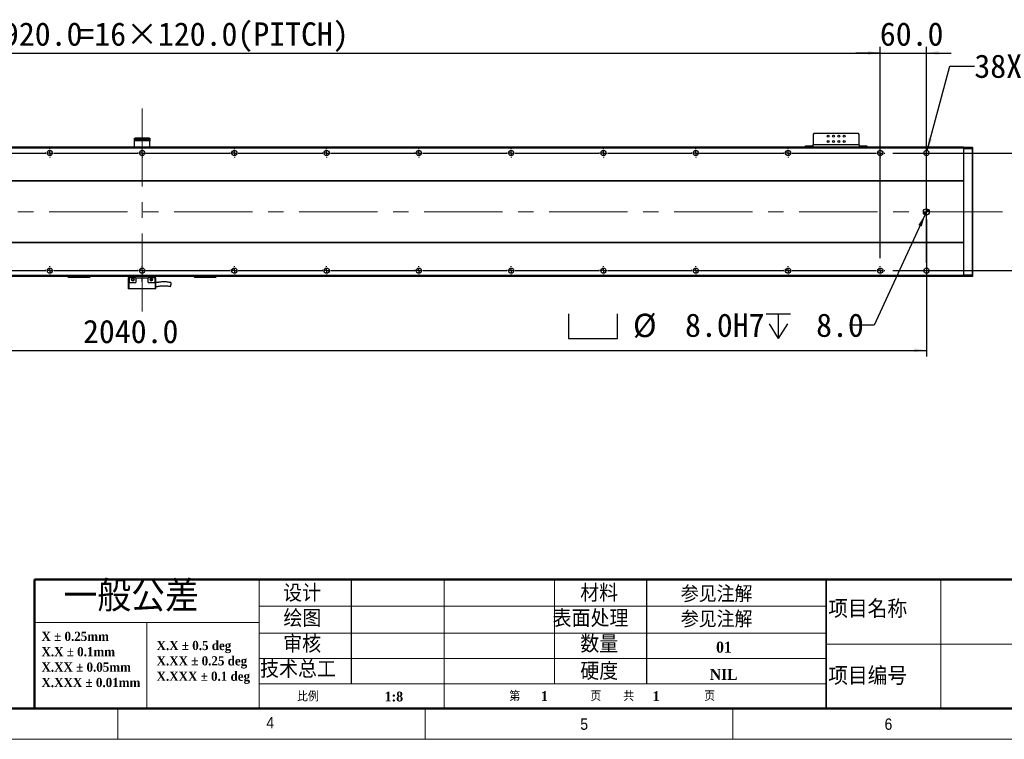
# Model space of a CAD drawing. Header units: millimetres. Extents: x 40 to 3320, y 40 to 2336.
# Tile 3 of 8: x 1153 to 2433, y 40 to 976. Entities that reach past the tile are written whole.
import ezdxf

# ---------------------------------------------------------------- set-up
doc = ezdxf.new("R2010")
doc.units = ezdxf.units.MM
doc.header["$LTSCALE"] = 8
doc.linetypes.add('CENTERX2', pattern=[20.32, 12.7, -2.54, 2.54, -2.54])
doc.layers.add('DIMNS', color=7, linetype='Continuous')
doc.styles.add('SLDTEXTSTYLE0', font='Gothic.ttf', dxfattribs={"width": 0.913})
doc.styles.add('SLDTEXTSTYLE1', font='timesbd.ttf', dxfattribs={"width": 0.933})
doc.styles.add('SLDTEXTSTYLE2', font='txt', dxfattribs={"bigfont": 'bigfont'})
doc.styles.add('SLDTEXTSTYLE3', font='txt', dxfattribs={"bigfont": 'bigfont'})
doc.styles.add('SLDTEXTSTYLE7', font='txt')
doc.dimstyles.new('SLDDIMSTYLE0', dxfattribs={"dimtxt": 30.4, "dimasz": 16, "dimexe": 0, "dimexo": 0.0625, "dimgap": 7.6, "dimtad": 2, "dimdec": 1, "dimrnd": 1e-09, "dimzin": 4, "dimdsep": 46, "dimtxsty": 'SLDTEXTSTYLE7', "dimsah": 1, "dimcen": 0.09, "dimadec": 0, "dimazin": 1, "dimtfac": 1, "dimtdec": 1, "dimtmove": 0, "dimatfit": 0, "dimfxl": 0, "dimfrac": 2, "dimtolj": 1, "dimtzin": 12, "dimarcsym": 0})
doc.dimstyles.new('SLDDIMSTYLE2', dxfattribs={"dimtxt": 30.4, "dimasz": 16, "dimexe": 0, "dimexo": 0.0625, "dimgap": 7.6, "dimtad": 0, "dimtih": 1, "dimtoh": 1, "dimdec": 1, "dimrnd": 1e-09, "dimzin": 4, "dimdsep": 46, "dimtxsty": 'SLDTEXTSTYLE7', "dimsah": 1, "dimcen": 0, "dimadec": 0, "dimazin": 1, "dimtfac": 1, "dimtdec": 1, "dimtofl": 0, "dimtmove": 0, "dimatfit": 3, "dimfxl": 0, "dimfrac": 2, "dimtolj": 1, "dimtzin": 12, "dimarcsym": 0})
doc.dimstyles.new('SLDDIMSTYLE3', dxfattribs={"dimtxt": 30.4, "dimasz": 16, "dimexe": 0, "dimexo": 0.0625, "dimgap": 7.6, "dimtad": 2, "dimdec": 1, "dimrnd": 1e-09, "dimzin": 4, "dimdsep": 46, "dimtxsty": 'SLDTEXTSTYLE7', "dimsah": 1, "dimcen": 0.09, "dimadec": 0, "dimazin": 1, "dimtfac": 1, "dimtdec": 1, "dimtofl": 0, "dimtmove": 0, "dimatfit": 3, "dimfxl": 0, "dimfrac": 2, "dimtolj": 1, "dimtzin": 12, "dimarcsym": 0})
doc.dimstyles.new('SLDDIMSTYLE6', dxfattribs={"dimtxt": 30.4, "dimasz": 16, "dimexe": 0, "dimexo": 0.0625, "dimgap": 7.6, "dimtad": 0, "dimtih": 1, "dimtoh": 1, "dimdec": 1, "dimrnd": 1e-09, "dimzin": 12, "dimdsep": 46, "dimtxsty": 'SLDTEXTSTYLE7', "dimsah": 1, "dimcen": 0, "dimadec": 0, "dimazin": 3, "dimtfac": 1, "dimtdec": 1, "dimtofl": 0, "dimtmove": 0, "dimatfit": 3, "dimfxl": 0, "dimfrac": 2, "dimtolj": 1, "dimtzin": 12, "dimarcsym": 0})

# ---------------------------------------------------------------- blocks, each defined once
blk = doc.blocks.new('SW_NOTE_0')
at = {"color": 0, "linetype": 'Continuous', "lineweight": 0, "char_height": 12, "attachment_point": 1, "style": 'SLDTEXTSTYLE1'}
for s, insert in [('X.X ± 0.5 deg', (0, 15.8)), ('X.XX ± 0.25 deg', (0, -4.2)), ('X.XXX ± 0.1 deg', (0, -24.2))]:
    blk.add_mtext(s, dxfattribs=dict(at, insert=insert))
blk = doc.blocks.new('SW_NOTE_1')
at = {"color": 0, "linetype": 'Continuous', "lineweight": 0, "char_height": 12, "attachment_point": 1, "style": 'SLDTEXTSTYLE1'}
for s, insert in [('X ± 0.25mm ', (0, 15.8)), ('X.X ± 0.1mm', (0, -4.2))]:
    blk.add_mtext(s, dxfattribs=dict(at, insert=insert))
blk = doc.blocks.new('SW_NOTE_2')
at = {"color": 0, "linetype": 'Continuous', "lineweight": 0, "char_height": 12, "attachment_point": 1, "style": 'SLDTEXTSTYLE1'}
for s, insert in [('X.XX ± 0.05mm', (0, 15.8)), ('X.XXX ± 0.01mm', (0, -4.2))]:
    blk.add_mtext(s, dxfattribs=dict(at, insert=insert))
blk = doc.blocks.new('_D_19')
at = {"layer": 'DIMNS'}
for p, q in [((351.7, 666), (351.7, 941)), ((2271.7, 666), (2271.7, 941)), ((351.7, 933), (2271.7, 933))]:
    blk.add_line(p, q, dxfattribs=at)
for points in [[(351.7, 933), (367.7, 930.6), (367.7, 935.4)], [(2271.7, 933), (2255.7, 935.4), (2255.7, 930.6)]]:
    blk.add_solid(points, dxfattribs=at)
at = {"layer": 'DIMNS', "char_height": 30.4, "attachment_point": 1, "style": 'SLDTEXTSTYLE7'}
for s, insert in [('1920.0', (1110.1, 972.9)), ('=16×120.0(PITCH)', (1228.9, 972.9))]:
    blk.add_mtext(s, dxfattribs=dict(at, insert=insert))
blk = doc.blocks.new('SW_SYMBOL_HOLE_SPOT')
at = {"layer": 'DIMNS', "color": 0}
for p, q in [((0, 7000), (0, 600)), ((12800, 600), (12800, 7000)), ((0, 600), (12800, 600))]:
    blk.add_line(p, q, dxfattribs=at)
blk = doc.blocks.new('SW_SYMBOL_HOLE_DEPTH')
at = {"layer": 'DIMNS', "color": 0}
for p, q in [((0, 7000), (6400, 7000)), ((3200, 7000), (3200, 600)), ((800, 4440), (3200, 600)), ((5600, 4440), (3200, 600))]:
    blk.add_line(p, q, dxfattribs=at)
blk = doc.blocks.new('_D_20')
at = {"layer": 'DIMNS'}
for p, q in [((2330, 722.7), (2263.6, 578.8)), ((2263.6, 578.8), (2231.6, 578.8))]:
    blk.add_line(p, q, dxfattribs=at)
blk.add_solid([(2330, 722.7), (2321.1, 709.2), (2325.5, 707.2)], dxfattribs=at)
at = {"layer": 'DIMNS', "xscale": 0.004985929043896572, "yscale": 0.004985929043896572, "zscale": 0.004985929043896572}
for name, p in [('SW_SYMBOL_HOLE_SPOT', (1866.1, 558.6)), ('SW_SYMBOL_HOLE_DEPTH', (2123.1, 558.6))]:
    blk.add_blockref(name, p, dxfattribs=at)
at = {"layer": 'DIMNS', "char_height": 30.4, "attachment_point": 1, "style": 'SLDTEXTSTYLE7'}
for s, insert in [('%%c', (1950.1, 593.8)), (' 8.0H7 ', (1997.1, 594.1)), (' 8.0', (2167.6, 594.1))]:
    blk.add_mtext(s, dxfattribs=dict(at, insert=insert))
blk = doc.blocks.new('_D_21')
at = {"layer": 'DIMNS'}
for p, q in [((291.7, 709.7), (291.7, 538.1)), ((2331.7, 716.2), (2331.7, 538.1)), ((291.7, 546.1), (2331.7, 546.1))]:
    blk.add_line(p, q, dxfattribs=at)
for points in [[(291.7, 546.1), (307.7, 543.7), (307.7, 548.5)], [(2331.7, 546.1), (2315.7, 548.5), (2315.7, 543.7)]]:
    blk.add_solid(points, dxfattribs=at)
at = {"layer": 'DIMNS', "insert": (1234.9, 585.9), "char_height": 30.4, "attachment_point": 1, "style": 'SLDTEXTSTYLE7'}
blk.add_mtext('2040.0', dxfattribs=at)
blk = doc.blocks.new('_D_22')
at = {"layer": 'DIMNS'}
for p, q in [((2504, 802.9), (2504, 834.9)), ((2287.8, 802.9), (2512, 802.9)), ((2504, 802.9), (2504, 649.9)), ((2287.8, 649.9), (2512, 649.9)), ((2504, 649.9), (2504, 617.9))]:
    blk.add_line(p, q, dxfattribs=at)
for points in [[(2504, 802.9), (2506.4, 818.9), (2501.6, 818.9)], [(2504, 649.9), (2501.6, 633.9), (2506.4, 633.9)]]:
    blk.add_solid(points, dxfattribs=at)
at = {"layer": 'DIMNS', "insert": (2464.2, 685.2), "char_height": 30.4, "attachment_point": 1, "rotation": 90, "style": 'SLDTEXTSTYLE7'}
blk.add_mtext('153.0', dxfattribs=at)
blk = doc.blocks.new('_D_24')
at = {"layer": 'DIMNS'}
for p, q in [((2271.7, 666), (2271.7, 941)), ((2331.7, 660), (2331.7, 941)), ((2271.7, 933), (2239.7, 933)), ((2271.7, 933), (2331.7, 933)), ((2331.7, 933), (2363.7, 933))]:
    blk.add_line(p, q, dxfattribs=at)
for points in [[(2271.7, 933), (2255.7, 935.4), (2255.7, 930.6)], [(2331.7, 933), (2347.7, 930.6), (2347.7, 935.4)]]:
    blk.add_solid(points, dxfattribs=at)
at = {"layer": 'DIMNS', "insert": (2271.1, 972.9), "char_height": 30.4, "attachment_point": 1, "style": 'SLDTEXTSTYLE7'}
blk.add_mtext('60.0', dxfattribs=at)
blk = doc.blocks.new('_D_25')
at = {"layer": 'DIMNS'}
for p, q in [((2332.6, 806.1), (2362, 915.8)), ((2362, 915.8), (2394, 915.8))]:
    blk.add_line(p, q, dxfattribs=at)
blk.add_solid([(2332.6, 806.1), (2339, 821), (2334.4, 822.2)], dxfattribs=at)
at = {"layer": 'DIMNS', "char_height": 30.4, "attachment_point": 1, "style": 'SLDTEXTSTYLE7'}
for s, insert in [('38X ', (2394, 931.1)), ('%%c', (2473.1, 930.8)), (' 6.8 THROUGH HOLE', (2520.1, 931.1))]:
    blk.add_mtext(s, dxfattribs=dict(at, insert=insert))
blk = doc.blocks.new('SW_CENTERMARKSYMBOL_1')
at = {"layer": 'DIMNS', "color": 0}
for p, q in [((725.08, 0), (834.92, 0)), ((834.92, 0), (834.06, 0)), ((840, 0), (837.46, 0)), ((840, 0), (837.46, 0)), ((840, 0), (837.46, 0)), ((840, 0), (837.46, 0)), ((840, 0), (837.46, 0)), ((840, 0), (837.46, 0)), ((840, 0), (837.46, 0)), ((840, 0), (837.46, 0)), ((840, 5.08), (840, 5.94)), ((840, 0), (840, 2.54)), ((840, 0), (840, 2.54)), ((840, 0), (840, 2.54)), ((840, 0), (840, 2.54)), ((840, 0), (840, 2.54)), ((840, 0), (840, 2.54)), ((840, 0), (840, 2.54)), ((840, 0), (840, 2.54)), ((840, 0), (840, -2.54)), ((840, 0), (842.54, 0)), ((840, 0), (840, -2.54)), ((840, 0), (842.54, 0)), ((840, 0), (840, -2.54)), ((840, 0), (842.54, 0)), ((840, 0), (840, -2.54)), ((840, 0), (842.54, 0)), ((840, 0), (840, -2.54)), ((840, 0), (842.54, 0)), ((840, 0), (840, -2.54)), ((840, 0), (842.54, 0)), ((840, 0), (840, -2.54)), ((840, 0), (842.54, 0)), ((840, 0), (840, -2.54)), ((840, 0), (842.54, 0)), ((845.08, 0), (845.94, 0)), ((845.08, 0), (954.92, 0)), ((954.92, 0), (954.06, 0)), ((960, 0), (957.46, 0)), ((960, 0), (957.46, 0)), ((960, 0), (957.46, 0)), ((960, 0), (957.46, 0)), ((960, 0), (957.46, 0)), ((960, 0), (957.46, 0)), ((960, 0), (957.46, 0)), ((960, 0), (957.46, 0)), ((960, 0), (957.46, 0)), ((960, 5.08), (960, 5.94)), ((960, 0), (960, 2.54)), ((960, 0), (960, 2.54)), ((960, 0), (960, 2.54)), ((960, 0), (960, 2.54)), ((960, 0), (960, 2.54)), ((960, 0), (960, 2.54)), ((960, 0), (960, 2.54)), ((960, 0), (960, 2.54)), ((960, 0), (960, 2.54)), ((960, 0), (960, -2.54)), ((960, 0), (962.54, 0)), ((960, 0), (960, -2.54)), ((960, 0), (962.54, 0)), ((960, 0), (960, -2.54)), ((960, 0), (962.54, 0)), ((960, 0), (960, -2.54)), ((960, 0), (962.54, 0)), ((960, 0), (960, -2.54)), ((960, 0), (962.54, 0)), ((960, 0), (960, -2.54)), ((960, 0), (962.54, 0)), ((960, 0), (960, -2.54)), ((960, 0), (962.54, 0)), ((960, 0), (960, -2.54)), ((960, 0), (962.54, 0)), ((960, 0), (960, -2.54)), ((960, 0), (962.54, 0)), ((965.08, 0), (965.94, 0)), ((965.08, 0), (1074.92, 0)), ((1074.92, 0), (1074.06, 0)), ((1080, 0), (1077.46, 0)), ((1080, 0), (1077.46, 0)), ((1080, 0), (1077.46, 0)), ((1080, 0), (1077.46, 0)), ((1080, 0), (1077.46, 0)), ((1080, 0), (1077.46, 0)), ((1080, 0), (1077.46, 0)), ((1080, 0), (1077.46, 0)), ((1080, 5.08), (1080, 5.94)), ((1080, 0), (1080, 2.54)), ((1080, 0), (1080, 2.54)), ((1080, 0), (1080, 2.54)), ((1080, 0), (1080, 2.54)), ((1080, 0), (1080, 2.54)), ((1080, 0), (1080, 2.54)), ((1080, 0), (1080, 2.54)), ((1080, 0), (1080, 2.54)), ((1080, 0), (1080, -2.54)), ((1080, 0), (1082.54, 0)), ((1080, 0), (1080, -2.54)), ((1080, 0), (1082.54, 0)), ((1080, 0), (1080, -2.54)), ((1080, 0), (1082.54, 0)), ((1080, 0), (1080, -2.54)), ((1080, 0), (1082.54, 0)), ((1080, 0), (1080, -2.54)), ((1080, 0), (1082.54, 0)), ((1080, 0), (1080, -2.54)), ((1080, 0), (1082.54, 0)), ((1080, 0), (1080, -2.54)), ((1080, 0), (1082.54, 0)), ((1080, 0), (1080, -2.54)), ((1080, 0), (1082.54, 0)), ((1085.08, 0), (1085.94, 0)), ((1085.08, 0), (1194.92, 0)), ((1194.92, 0), (1194.06, 0)), ((1200, 0), (1197.46, 0)), ((1200, 0), (1197.46, 0)), ((1200, 0), (1197.46, 0)), ((1200, 0), (1197.46, 0)), ((1200, 0), (1197.46, 0)), ((1200, 0), (1197.46, 0)), ((1200, 0), (1197.46, 0)), ((1200, 5.08), (1200, 5.94)), ((1200, 0), (1200, 2.54)), ((1200, 0), (1200, 2.54)), ((1200, 0), (1200, 2.54)), ((1200, 0), (1200, 2.54)), ((1200, 0), (1200, 2.54)), ((1200, 0), (1200, 2.54)), ((1200, 0), (1200, 2.54)), ((1200, 0), (1200, -2.54)), ((1200, 0), (1202.54, 0)), ((1200, 0), (1200, -2.54)), ((1200, 0), (1202.54, 0)), ((1200, 0), (1200, -2.54)), ((1200, 0), (1202.54, 0)), ((1200, 0), (1200, -2.54)), ((1200, 0), (1202.54, 0)), ((1200, 0), (1200, -2.54)), ((1200, 0), (1202.54, 0)), ((1200, 0), (1200, -2.54)), ((1200, 0), (1202.54, 0)), ((1200, 0), (1200, -2.54)), ((1200, 0), (1202.54, 0)), ((1205.08, 0), (1205.94, 0)), ((1205.08, 0), (1314.92, 0)), ((1314.92, 0), (1314.06, 0)), ((1320, 0), (1317.46, 0)), ((1320, 0), (1317.46, 0)), ((1320, 0), (1317.46, 0)), ((1320, 0), (1317.46, 0)), ((1320, 0), (1317.46, 0)), ((1320, 0), (1317.46, 0)), ((1320, 5.08), (1320, 5.94)), ((1320, 0), (1320, 2.54)), ((1320, 0), (1320, 2.54)), ((1320, 0), (1320, 2.54)), ((1320, 0), (1320, 2.54)), ((1320, 0), (1320, 2.54)), ((1320, 0), (1320, 2.54)), ((1320, 0), (1320, -2.54)), ((1320, 0), (1322.54, 0)), ((1320, 0), (1320, -2.54)), ((1320, 0), (1322.54, 0)), ((1320, 0), (1320, -2.54)), ((1320, 0), (1322.54, 0)), ((1320, 0), (1320, -2.54)), ((1320, 0), (1322.54, 0)), ((1320, 0), (1320, -2.54)), ((1320, 0), (1322.54, 0)), ((1320, 0), (1320, -2.54)), ((1320, 0), (1322.54, 0)), ((1325.08, 0), (1325.94, 0)), ((1325.08, 0), (1434.92, 0)), ((1434.92, 0), (1434.06, 0)), ((1440, 0), (1437.46, 0)), ((1440, 0), (1437.46, 0)), ((1440, 0), (1437.46, 0)), ((1440, 0), (1437.46, 0)), ((1440, 0), (1437.46, 0)), ((1440, 5.08), (1440, 5.94)), ((1440, 0), (1440, 2.54)), ((1440, 0), (1440, 2.54)), ((1440, 0), (1440, 2.54)), ((1440, 0), (1440, 2.54)), ((1440, 0), (1440, 2.54)), ((1440, 0), (1440, -2.54)), ((1440, 0), (1442.54, 0)), ((1440, 0), (1440, -2.54)), ((1440, 0), (1442.54, 0)), ((1440, 0), (1440, -2.54)), ((1440, 0), (1442.54, 0)), ((1440, 0), (1440, -2.54)), ((1440, 0), (1442.54, 0)), ((1440, 0), (1440, -2.54)), ((1440, 0), (1442.54, 0)), ((1445.08, 0), (1445.94, 0)), ((1445.08, 0), (1554.92, 0)), ((1554.92, 0), (1554.06, 0)), ((1560, 0), (1557.46, 0)), ((1560, 0), (1557.46, 0)), ((1560, 0), (1557.46, 0)), ((1560, 0), (1557.46, 0)), ((1560, 5.08), (1560, 5.94)), ((1560, 0), (1560, 2.54)), ((1560, 0), (1560, 2.54)), ((1560, 0), (1560, 2.54)), ((1560, 0), (1560, 2.54)), ((1560, 0), (1560, -2.54)), ((1560, 0), (1562.54, 0)), ((1560, 0), (1560, -2.54)), ((1560, 0), (1562.54, 0)), ((1560, 0), (1560, -2.54)), ((1560, 0), (1562.54, 0)), ((1560, 0), (1560, -2.54)), ((1560, 0), (1562.54, 0)), ((1565.08, 0), (1565.94, 0)), ((1565.08, 0), (1674.92, 0)), ((1674.92, 0), (1674.06, 0)), ((1680, 0), (1677.46, 0)), ((1680, 0), (1677.46, 0)), ((1680, 0), (1677.46, 0)), ((1680, 5.08), (1680, 5.94)), ((1680, 0), (1680, 2.54)), ((1680, 0), (1680, 2.54)), ((1680, 0), (1680, 2.54)), ((1680, 0), (1680, -2.54)), ((1680, 0), (1682.54, 0)), ((1680, 0), (1680, -2.54)), ((1680, 0), (1682.54, 0)), ((1680, 0), (1680, -2.54)), ((1680, 0), (1682.54, 0)), ((1685.08, 0), (1685.94, 0)), ((1685.08, 0), (1794.92, 0)), ((1794.92, 0), (1794.06, 0)), ((1800, 0), (1797.46, 0)), ((1800, 0), (1797.46, 0)), ((1800, 5.08), (1800, 5.94)), ((1800, 0), (1800, 2.54)), ((1800, 0), (1800, 2.54)), ((1800, 0), (1800, -2.54)), ((1800, 0), (1802.54, 0)), ((1800, 0), (1800, -2.54)), ((1800, 0), (1802.54, 0)), ((1805.08, 0), (1805.94, 0)), ((1805.08, 0), (1914.92, 0)), ((1920, 0), (1917.46, 0)), ((1920, 5.08), (1920, 5.94)), ((1920, 0), (1920, 2.54)), ((1920, 0), (1920, -2.54)), ((1920, 0), (1922.54, 0)), ((1925.08, 0), (1925.94, 0)), ((840, -5.08), (840, -5.94)), ((960, -5.08), (960, -5.94)), ((1080, -5.08), (1080, -5.94)), ((1200, -5.08), (1200, -5.94)), ((1320, -5.08), (1320, -5.94)), ((1440, -5.08), (1440, -5.94)), ((1560, -5.08), (1560, -5.94)), ((1680, -5.08), (1680, -5.94)), ((1800, -5.08), (1800, -5.94)), ((1920, -5.08), (1920, -5.94))]:
    blk.add_line(p, q, dxfattribs=at)
blk = doc.blocks.new('SW_CENTERMARKSYMBOL_2')
at = {"layer": 'DIMNS', "color": 0}
for p, q in [((725.08, 0), (834.92, 0)), ((834.92, 0), (834.06, 0)), ((840, 0), (837.46, 0)), ((840, 0), (837.46, 0)), ((840, 0), (837.46, 0)), ((840, 0), (837.46, 0)), ((840, 0), (837.46, 0)), ((840, 0), (837.46, 0)), ((840, 0), (837.46, 0)), ((840, 0), (837.46, 0)), ((840, 5.08), (840, 5.94)), ((840, 0), (840, 2.54)), ((840, 0), (840, 2.54)), ((840, 0), (840, 2.54)), ((840, 0), (840, 2.54)), ((840, 0), (840, 2.54)), ((840, 0), (840, 2.54)), ((840, 0), (840, 2.54)), ((840, 0), (840, 2.54)), ((840, 0), (840, -2.54)), ((840, 0), (842.54, 0)), ((840, 0), (840, -2.54)), ((840, 0), (842.54, 0)), ((840, 0), (840, -2.54)), ((840, 0), (842.54, 0)), ((840, 0), (840, -2.54)), ((840, 0), (842.54, 0)), ((840, 0), (840, -2.54)), ((840, 0), (842.54, 0)), ((840, 0), (840, -2.54)), ((840, 0), (842.54, 0)), ((840, 0), (840, -2.54)), ((840, 0), (842.54, 0)), ((840, 0), (840, -2.54)), ((840, 0), (842.54, 0)), ((845.08, 0), (845.94, 0)), ((845.08, 0), (954.92, 0)), ((954.92, 0), (954.06, 0)), ((960, 0), (957.46, 0)), ((960, 0), (957.46, 0)), ((960, 0), (957.46, 0)), ((960, 0), (957.46, 0)), ((960, 0), (957.46, 0)), ((960, 0), (957.46, 0)), ((960, 0), (957.46, 0)), ((960, 0), (957.46, 0)), ((960, 0), (957.46, 0)), ((960, 5.08), (960, 5.94)), ((960, 0), (960, 2.54)), ((960, 0), (960, 2.54)), ((960, 0), (960, 2.54)), ((960, 0), (960, 2.54)), ((960, 0), (960, 2.54)), ((960, 0), (960, 2.54)), ((960, 0), (960, 2.54)), ((960, 0), (960, 2.54)), ((960, 0), (960, 2.54)), ((960, 0), (960, -2.54)), ((960, 0), (962.54, 0)), ((960, 0), (960, -2.54)), ((960, 0), (962.54, 0)), ((960, 0), (960, -2.54)), ((960, 0), (962.54, 0)), ((960, 0), (960, -2.54)), ((960, 0), (962.54, 0)), ((960, 0), (960, -2.54)), ((960, 0), (962.54, 0)), ((960, 0), (960, -2.54)), ((960, 0), (962.54, 0)), ((960, 0), (960, -2.54)), ((960, 0), (962.54, 0)), ((960, 0), (960, -2.54)), ((960, 0), (962.54, 0)), ((960, 0), (960, -2.54)), ((960, 0), (962.54, 0)), ((965.08, 0), (965.94, 0)), ((965.08, 0), (1074.92, 0)), ((1074.92, 0), (1074.06, 0)), ((1080, 0), (1077.46, 0)), ((1080, 0), (1077.46, 0)), ((1080, 0), (1077.46, 0)), ((1080, 0), (1077.46, 0)), ((1080, 0), (1077.46, 0)), ((1080, 0), (1077.46, 0)), ((1080, 0), (1077.46, 0)), ((1080, 0), (1077.46, 0)), ((1080, 5.08), (1080, 5.94)), ((1080, 0), (1080, 2.54)), ((1080, 0), (1080, 2.54)), ((1080, 0), (1080, 2.54)), ((1080, 0), (1080, 2.54)), ((1080, 0), (1080, 2.54)), ((1080, 0), (1080, 2.54)), ((1080, 0), (1080, 2.54)), ((1080, 0), (1080, 2.54)), ((1080, 0), (1080, -2.54)), ((1080, 0), (1082.54, 0)), ((1080, 0), (1080, -2.54)), ((1080, 0), (1082.54, 0)), ((1080, 0), (1080, -2.54)), ((1080, 0), (1082.54, 0)), ((1080, 0), (1080, -2.54)), ((1080, 0), (1082.54, 0)), ((1080, 0), (1080, -2.54)), ((1080, 0), (1082.54, 0)), ((1080, 0), (1080, -2.54)), ((1080, 0), (1082.54, 0)), ((1080, 0), (1080, -2.54)), ((1080, 0), (1082.54, 0)), ((1080, 0), (1080, -2.54)), ((1080, 0), (1082.54, 0)), ((1085.08, 0), (1085.94, 0)), ((1085.08, 0), (1194.92, 0)), ((1194.92, 0), (1194.06, 0)), ((1200, 0), (1197.46, 0)), ((1200, 0), (1197.46, 0)), ((1200, 0), (1197.46, 0)), ((1200, 0), (1197.46, 0)), ((1200, 0), (1197.46, 0)), ((1200, 0), (1197.46, 0)), ((1200, 0), (1197.46, 0)), ((1200, 5.08), (1200, 5.94)), ((1200, 0), (1200, 2.54)), ((1200, 0), (1200, 2.54)), ((1200, 0), (1200, 2.54)), ((1200, 0), (1200, 2.54)), ((1200, 0), (1200, 2.54)), ((1200, 0), (1200, 2.54)), ((1200, 0), (1200, 2.54)), ((1200, 0), (1200, -2.54)), ((1200, 0), (1202.54, 0)), ((1200, 0), (1200, -2.54)), ((1200, 0), (1202.54, 0)), ((1200, 0), (1200, -2.54)), ((1200, 0), (1202.54, 0)), ((1200, 0), (1200, -2.54)), ((1200, 0), (1202.54, 0)), ((1200, 0), (1200, -2.54)), ((1200, 0), (1202.54, 0)), ((1200, 0), (1200, -2.54)), ((1200, 0), (1202.54, 0)), ((1200, 0), (1200, -2.54)), ((1200, 0), (1202.54, 0)), ((1205.08, 0), (1205.94, 0)), ((1205.08, 0), (1314.92, 0)), ((1314.92, 0), (1314.06, 0)), ((1320, 0), (1317.46, 0)), ((1320, 0), (1317.46, 0)), ((1320, 0), (1317.46, 0)), ((1320, 0), (1317.46, 0)), ((1320, 0), (1317.46, 0)), ((1320, 0), (1317.46, 0)), ((1320, 5.08), (1320, 5.94)), ((1320, 0), (1320, 2.54)), ((1320, 0), (1320, 2.54)), ((1320, 0), (1320, 2.54)), ((1320, 0), (1320, 2.54)), ((1320, 0), (1320, 2.54)), ((1320, 0), (1320, 2.54)), ((1320, 0), (1320, -2.54)), ((1320, 0), (1322.54, 0)), ((1320, 0), (1320, -2.54)), ((1320, 0), (1322.54, 0)), ((1320, 0), (1320, -2.54)), ((1320, 0), (1322.54, 0)), ((1320, 0), (1320, -2.54)), ((1320, 0), (1322.54, 0)), ((1320, 0), (1320, -2.54)), ((1320, 0), (1322.54, 0)), ((1320, 0), (1320, -2.54)), ((1320, 0), (1322.54, 0)), ((1325.08, 0), (1325.94, 0)), ((1325.08, 0), (1434.92, 0)), ((1434.92, 0), (1434.06, 0)), ((1440, 0), (1437.46, 0)), ((1440, 0), (1437.46, 0)), ((1440, 0), (1437.46, 0)), ((1440, 0), (1437.46, 0)), ((1440, 0), (1437.46, 0)), ((1440, 5.08), (1440, 5.94)), ((1440, 0), (1440, 2.54)), ((1440, 0), (1440, 2.54)), ((1440, 0), (1440, 2.54)), ((1440, 0), (1440, 2.54)), ((1440, 0), (1440, 2.54)), ((1440, 0), (1440, -2.54)), ((1440, 0), (1442.54, 0)), ((1440, 0), (1440, -2.54)), ((1440, 0), (1442.54, 0)), ((1440, 0), (1440, -2.54)), ((1440, 0), (1442.54, 0)), ((1440, 0), (1440, -2.54)), ((1440, 0), (1442.54, 0)), ((1440, 0), (1440, -2.54)), ((1440, 0), (1442.54, 0)), ((1445.08, 0), (1445.94, 0)), ((1445.08, 0), (1554.92, 0)), ((1554.92, 0), (1554.06, 0)), ((1560, 0), (1557.46, 0)), ((1560, 0), (1557.46, 0)), ((1560, 0), (1557.46, 0)), ((1560, 0), (1557.46, 0)), ((1560, 5.08), (1560, 5.94)), ((1560, 0), (1560, 2.54)), ((1560, 0), (1560, 2.54)), ((1560, 0), (1560, 2.54)), ((1560, 0), (1560, 2.54)), ((1560, 0), (1560, -2.54)), ((1560, 0), (1562.54, 0)), ((1560, 0), (1560, -2.54)), ((1560, 0), (1562.54, 0)), ((1560, 0), (1560, -2.54)), ((1560, 0), (1562.54, 0)), ((1560, 0), (1560, -2.54)), ((1560, 0), (1562.54, 0)), ((1565.08, 0), (1565.94, 0)), ((1565.08, 0), (1674.92, 0)), ((1674.92, 0), (1674.06, 0)), ((1680, 0), (1677.46, 0)), ((1680, 0), (1677.46, 0)), ((1680, 0), (1677.46, 0)), ((1680, 5.08), (1680, 5.94)), ((1680, 0), (1680, 2.54)), ((1680, 0), (1680, 2.54)), ((1680, 0), (1680, 2.54)), ((1680, 0), (1680, -2.54)), ((1680, 0), (1682.54, 0)), ((1680, 0), (1680, -2.54)), ((1680, 0), (1682.54, 0)), ((1680, 0), (1680, -2.54)), ((1680, 0), (1682.54, 0)), ((1685.08, 0), (1685.94, 0)), ((1685.08, 0), (1794.92, 0)), ((1794.92, 0), (1794.06, 0)), ((1800, 0), (1797.46, 0)), ((1800, 0), (1797.46, 0)), ((1800, 5.08), (1800, 5.94)), ((1800, 0), (1800, 2.54)), ((1800, 0), (1800, 2.54)), ((1800, 0), (1800, -2.54)), ((1800, 0), (1802.54, 0)), ((1800, 0), (1800, -2.54)), ((1800, 0), (1802.54, 0)), ((1805.08, 0), (1805.94, 0)), ((1805.08, 0), (1914.92, 0)), ((1920, 0), (1917.46, 0)), ((1920, 5.08), (1920, 5.94)), ((1920, 0), (1920, 2.54)), ((1920, 0), (1920, -2.54)), ((1920, 0), (1922.54, 0)), ((1925.08, 0), (1925.94, 0)), ((840, -5.08), (840, -5.94)), ((960, -5.08), (960, -5.94)), ((1080, -5.08), (1080, -5.94)), ((1200, -5.08), (1200, -5.94)), ((1320, -5.08), (1320, -5.94)), ((1440, -5.08), (1440, -5.94)), ((1560, -5.08), (1560, -5.94)), ((1680, -5.08), (1680, -5.94)), ((1800, -5.08), (1800, -5.94)), ((1920, -5.08), (1920, -5.94))]:
    blk.add_line(p, q, dxfattribs=at)
blk = doc.blocks.new('SW_DOWELSYMBOL_4')
at = {"linetype": 'Continuous', "lineweight": 18}
h = blk.add_hatch(color=0, dxfattribs=at)
edge = h.paths.add_edge_path(flags=0)
edge.add_arc((0, 0), 4, 180, 270)
edge.add_line((0, -4), (0, 0))
edge.add_line((0, 0), (-4, 0))
h = blk.add_hatch(color=0, dxfattribs=at)
edge = h.paths.add_edge_path(flags=0)
edge.add_arc((0, 0), 4, 0, 90)
edge.add_line((0, 4), (0, 0))
edge.add_line((0, 0), (4, 0))
at = {"layer": 'DIMNS', "color": 0}
blk.add_circle((0, 0), 4, dxfattribs=at)

msp = doc.modelspace()

# ---------------------------------------------------------------- linework, layer by layer
at = {"color": 7, "linetype": 'Continuous', "lineweight": 25}
for p, q in [((1301.7024097, 820.3520934), (1301.7024097, 822.3520975)), ((1301.7024097, 822.3520975), (1302.7024099, 822.3520975)), ((1302.7024099, 820.3520934), (1301.7024097, 820.3520934)), ((1301.7024097, 818.8520978), (1301.7024097, 820.3520934)), ((1302.7024099, 822.3520975), (1302.7024099, 820.3520934)), ((1320.7024091, 822.3520975), (1302.7024099, 822.3520975)), ((1320.7024091, 820.3520934), (1302.7024099, 820.3520934)), ((1320.7024091, 820.3520934), (1320.7024091, 822.3520975)), ((1320.7024091, 822.3520975), (1321.7024093, 822.3520975)), ((1321.7024093, 820.3520934), (1320.7024091, 820.3520934)), ((1321.7024093, 822.3520975), (1321.7024093, 820.3520934)), ((1321.7024093, 820.3520934), (1321.7024093, 818.8520978)), ((2185.202399, 828.1520988), (2184.2024119, 827.1520968)), ((2184.2024119, 827.1520968), (2184.2024119, 813.3520941)), ((2243.2024271, 828.1520988), (2185.202399, 828.1520988)), ((2244.2024143, 827.1520968), (2243.2024271, 828.1520988)), ((2244.2024143, 813.3520941), (2244.2024143, 827.1520968)), ((2379.7023685, 810.3520955), (243.7024505, 810.3520955)), ((2379.7023685, 809.3520935), (243.7024505, 809.3520935)), ((1321.7024093, 818.8520978), (1301.7024097, 818.8520978)), ((1301.7024097, 810.3520955), (1301.7024097, 818.8520978)), ((1321.7024093, 810.3520955), (1321.7024093, 818.8520978)), ((2174.2024214, 810.3520955), (2174.2024214, 812.3520996)), ((2174.2024214, 812.3520996), (2175.2024085, 812.3520996)), ((2175.2024085, 812.3520996), (2175.2024085, 810.3520955)), ((2175.2024085, 812.3520996), (2183.2024248, 812.3520996)), ((2183.2024248, 812.3520996), (2183.2024248, 810.3520955)), ((2184.2024119, 812.3520996), (2183.2024248, 812.3520996)), ((2244.2024143, 813.3520941), (2184.2024119, 813.3520941)), ((2184.2024119, 810.3520955), (2184.2024119, 813.3520941)), ((2244.2024143, 813.3520941), (2244.2024143, 810.3520955)), ((2245.2024014, 812.3520996), (2244.2024143, 812.3520996)), ((2245.2024014, 812.3520996), (2245.2024014, 810.3520955)), ((2245.2024014, 812.3520996), (2253.2024176, 812.3520996)), ((2253.2024176, 810.3520955), (2253.2024176, 812.3520996)), ((2253.2024176, 812.3520996), (2254.2024047, 812.3520996)), ((2254.2024047, 812.3520996), (2254.2024047, 810.3520955)), ((2379.7023685, 810.0520979), (2380.0024183, 810.3520955)), ((2379.7023685, 810.3520955), (2379.7023685, 809.3520935)), ((2379.7023685, 809.3520935), (2379.7023685, 766.8520968)), ((2379.7023685, 808.2278307), (2380.0024183, 808.3520989)), ((2380.0024183, 810.3520955), (2380.0024183, 808.3520989)), ((2380.0024183, 810.3520955), (2391.4024026, 810.3520955)), ((2380.0024183, 808.3520989), (2380.0024183, 644.3520944)), ((2391.4024026, 808.3520989), (2380.0024183, 808.3520989)), ((2391.4024026, 808.3520989), (2391.4024026, 810.3520955)), ((2391.7024524, 810.0520979), (2391.4024026, 810.3520955)), ((2391.4024026, 644.3520944), (2391.4024026, 808.3520989)), ((2391.7024524, 808.2278307), (2391.4024026, 808.3520989)), ((2391.7024524, 810.0520979), (2391.7024524, 808.2278307)), ((2391.7024524, 808.2278307), (2391.7024524, 644.4763626)), ((2379.7023685, 766.8520968), (243.7024505, 766.8520968)), ((2379.7023685, 766.3520957), (243.7024505, 766.3520957)), ((2379.7023685, 766.8520968), (2379.7023685, 766.3520957)), ((2379.7023685, 766.3520957), (2379.7023685, 686.3520975)), ((2379.7023685, 686.3520975), (243.7024505, 686.3520975)), ((2379.7023685, 685.8520965), (243.7024505, 685.8520965)), ((2379.7023685, 686.3520975), (2379.7023685, 685.8520965)), ((2379.7023685, 685.8520965), (2379.7023685, 643.3520998)), ((2379.7023685, 643.3520998), (243.7024505, 643.3520998)), ((2379.7023685, 642.3520978), (243.7024505, 642.3520978)), ((1215.7024087, 641.1520998), (1215.7024087, 642.3520978)), ((1215.7024087, 641.1520998), (1216.0024063, 640.8520947)), ((1215.7024087, 641.1520998), (1216.7024107, 641.1520998)), ((1216.8266715, 640.8520947), (1216.0024063, 640.8520947)), ((1216.7024107, 642.3520978), (1216.7024107, 641.1520998)), ((1216.8266715, 640.8520947), (1216.7024107, 641.1520998)), ((1216.7024107, 641.1520998), (1242.7024112, 641.1520998)), ((1242.578143, 640.8520947), (1216.8266715, 640.8520947)), ((1242.578143, 640.8520947), (1242.7024112, 641.1520998)), ((1243.4024082, 640.8520947), (1242.578143, 640.8520947)), ((1242.7024112, 641.1520998), (1242.7024112, 642.3520978)), ((1242.7024112, 641.1520998), (1243.7024058, 641.1520998)), ((1243.4024082, 640.8520947), (1243.7024058, 641.1520998)), ((1243.7024058, 642.3520978), (1243.7024058, 641.1520998)), ((1293.7024103, 640.4520954), (1293.7024103, 626.0520975)), ((1294.9024101, 640.4520954), (1293.7024103, 640.4520954)), ((1294.7024086, 640.4520954), (1294.7024086, 642.3520978)), ((1294.9024101, 640.4520954), (1294.9024101, 634.4520982)), ((1303.7024091, 640.4520954), (1294.9024101, 640.4520954)), ((1303.7024091, 640.4520954), (1311.4524095, 640.4520954)), ((1303.7024091, 640.4520954), (1303.7024091, 634.4520982)), ((1311.9524095, 640.4520954), (1311.4524095, 640.4520954)), ((1311.4524095, 640.4520954), (1311.4524095, 635.702097)), ((1311.9524095, 640.4520954), (1319.7024099, 640.4520954)), ((1311.9524095, 635.702097), (1311.9524095, 640.4520954)), ((1328.5024089, 640.4520954), (1319.7024099, 640.4520954)), ((1319.7024099, 634.4520982), (1319.7024099, 640.4520954)), ((1329.7024087, 640.4520954), (1328.5024089, 640.4520954)), ((1328.5024089, 634.4520982), (1328.5024089, 640.4520954)), ((1328.7024104, 640.4520954), (1328.7024104, 642.3520978)), ((1329.7024087, 626.0520975), (1329.7024087, 640.4520954)), ((1379.7024132, 641.1520998), (1379.7024132, 642.3520978)), ((1379.7024132, 641.1520998), (1380.0024108, 640.8520947)), ((1379.7024132, 641.1520998), (1380.7024078, 641.1520998)), ((1380.826676, 640.8520947), (1380.0024108, 640.8520947)), ((1380.7024078, 642.3520978), (1380.7024078, 641.1520998)), ((1380.826676, 640.8520947), (1380.7024078, 641.1520998)), ((1380.7024078, 641.1520998), (1406.7024083, 641.1520998)), ((1406.5781475, 640.8520947), (1380.826676, 640.8520947)), ((1406.5781475, 640.8520947), (1406.7024083, 641.1520998)), ((1407.4024127, 640.8520947), (1406.5781475, 640.8520947)), ((1406.7024083, 641.1520998), (1406.7024083, 642.3520978)), ((1406.7024083, 641.1520998), (1407.7024103, 641.1520998)), ((1407.4024127, 640.8520947), (1407.7024103, 641.1520998)), ((1407.7024103, 642.3520978), (1407.7024103, 641.1520998)), ((2379.7023685, 644.4763626), (2380.0024183, 644.3520944)), ((2379.7023685, 643.3520998), (2379.7023685, 642.3520978)), ((2379.7023685, 642.6520954), (2380.0024183, 642.3520978)), ((2380.0024183, 644.3520944), (2380.0024183, 642.3520978)), ((2380.0024183, 644.3520944), (2391.4024026, 644.3520944)), ((2391.4024026, 642.3520978), (2380.0024183, 642.3520978)), ((2391.7024524, 644.4763626), (2391.4024026, 644.3520944)), ((2391.4024026, 642.3520978), (2391.4024026, 644.3520944)), ((2391.7024524, 642.6520954), (2391.4024026, 642.3520978)), ((2391.7024524, 644.4763626), (2391.7024524, 642.6520954)), ((1294.9024101, 634.4520982), (1294.7024086, 634.4520982)), ((1294.7024086, 626.0520975), (1294.7024086, 634.4520982)), ((1294.9024101, 634.4520982), (1303.7024091, 634.4520982)), ((1319.7024099, 634.4520982), (1328.5024089, 634.4520982)), ((1323.080532, 638.9038126), (1323.2479363, 639.001378)), ((1323.080532, 638.9038126), (1323.2479363, 639.001378)), ((1323.080532, 638.9038126), (1323.2479363, 639.001378)), ((1324.7116969, 638.5033141), (1324.8429482, 638.0993138)), ((1328.7024104, 634.4520982), (1328.5024089, 634.4520982)), ((1328.7024104, 634.4520982), (1328.7024104, 626.0520975)), ((1294.7024086, 626.0520975), (1293.7024103, 626.0520975)), ((1328.7024104, 626.0520975), (1294.7024086, 626.0520975)), ((1329.7024087, 626.0520975), (1328.7024104, 626.0520975))]:
    msp.add_line(p, q, dxfattribs=at)
at = {"color": 7, "linetype": 'Continuous', "lineweight": 50}
for p, q in [((1171.7559834, 248), (1171.7559834, 80)), ((1171.7559834, 248), (1464, 248)), ((3280, 248), (1464, 248)), ((80, 80), (3280, 80))]:
    msp.add_line(p, q, dxfattribs=at)
at = {"color": 7, "linetype": 'Continuous', "lineweight": 18}
for p, q in [((1464, 248), (1464, 220)), ((1464, 192), (1464, 248)), ((1464, 220), (1464, 248)), ((1704.336839, 248), (1704.336839, 80)), ((1848, 248), (1848, 112.0474543)), ((2350.6031435, 248), (2350.6031435, 80)), ((1464, 192), (1464, 220)), ((1464, 213.2644636), (2201.4758613, 213.2644636)), ((1464, 192), (1171.7559834, 192)), ((1317.8779917, 192), (1317.8779917, 80)), ((1464, 192), (1464, 80)), ((1464, 178.0393756), (2201.4758613, 178.0393756)), ((2201.4758613, 164), (2674.0064972, 164)), ((1464, 145.0437235), (2201.4758613, 145.0437235)), ((2201.4758613, 112.0474543), (1464, 112.0474543)), ((80, 80), (3280, 80)), ((984, 80), (3280, 80)), ((1280, 40), (1280, 80)), ((1680, 40), (1680, 80)), ((2080, 80), (2080, 40)), ((40, 40), (3320, 40))]:
    msp.add_line(p, q, dxfattribs=at)
at = {"color": 7, "linetype": 'Continuous', "lineweight": 35}
msp.add_line((2201.4758613, 248), (2201.4758613, 80), dxfattribs=at)
at = {"color": 7, "linetype": 'Continuous', "lineweight": 25}
for centre, radius in [((2203.7024095, 824.8520966), 1.25), ((2210.7024095, 824.8520966), 1.25), ((2217.7024095, 824.8520966), 1.25), ((2224.7024095, 824.8520966), 1.25), ((2203.7024095, 817.8520966), 1.25), ((2210.7024095, 817.8520966), 1.25), ((2217.7024095, 817.8520966), 1.25), ((2224.7024095, 817.8520966), 1.25), ((1191.7024095, 802.8520966), 3.4), ((1311.7024095, 802.8520966), 3.4), ((1431.7024095, 802.8520966), 3.4), ((1551.7024095, 802.8520966), 3.4), ((1671.7024095, 802.8520966), 3.4), ((1791.7024095, 802.8520966), 3.4), ((1911.7024095, 802.8520966), 3.4), ((2031.7024095, 802.8520966), 3.4), ((2151.7024095, 802.8520966), 3.4), ((2271.7024095, 802.8520966), 3.4), ((2331.7024095, 802.8520966), 3.4), ((2331.7024095, 726.3520966), 4), ((1191.7024095, 649.8520966), 3.4), ((1311.7024095, 649.8520966), 3.4), ((1431.7024095, 649.8520966), 3.4), ((1551.7024095, 649.8520966), 3.4), ((1671.7024095, 649.8520966), 3.4), ((1791.7024095, 649.8520966), 3.4), ((1911.7024095, 649.8520966), 3.4), ((2031.7024095, 649.8520966), 3.4), ((2151.7024095, 649.8520966), 3.4), ((2271.7024095, 649.8520966), 3.4), ((2331.7024095, 649.8520966), 3.4), ((1299.7024095, 637.9520966), 1.6), ((1323.7024095, 637.9520966), 1.6)]:
    msp.add_circle(centre, radius, dxfattribs=at)
msp.add_arc((1311.7024095, 635.7020966), 0.25, 180, 0, dxfattribs=at)
for points, knots in [([(1300.842948, 638.0993138), (1300.8622151, 637.9707501), (1300.9009365, 637.7123734), (1300.7940837, 637.3221673), (1300.571946, 636.976352), (1300.236049, 636.7098925), (1299.8181374, 636.5592769), (1299.3605149, 636.5519987), (1298.9255473, 636.6829553), (1298.6942493, 636.8651544), (1298.5855627, 636.9507696)], [0, 0, 0, 0, 0.1147392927, 0.2305936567, 0.3509275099, 0.4758266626, 0.6054529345, 0.7393996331, 0.877544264, 1, 1, 1, 1]), ([(1299.6840428, 639.2515685), (1299.8259205, 639.2245311), (1300.1090493, 639.1705757), (1300.4626066, 638.9178979), (1300.6419383, 638.6689065), (1300.703401, 638.5230065), (1300.7116967, 638.5033141)], [0, 0, 0, 0, 0.3223195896, 0.6432156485, 0.9518440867, 1, 1, 1, 1]), ([(1323.7024096, 639.1020949), (1323.5864383, 639.09189), (1323.3544949, 639.0714802), (1323.0381891, 638.9111809), (1322.7822135, 638.6712672), (1322.6098337, 638.3640101), (1322.536698, 638.0198765), (1322.5694559, 637.6694432), (1322.7051318, 637.3447254), (1322.9313905, 637.0751634), (1323.227701, 636.885275), (1323.5671149, 636.7922801), (1323.9188607, 636.8046552), (1324.250801, 636.9212406), (1324.5334579, 637.1315387), (1324.7386359, 637.4161153), (1324.8571167, 637.7503434), (1324.847671, 637.982991), (1324.8429482, 638.0993138)], [0, 0, 0, 0, 0.0624989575, 0.1249983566, 0.187497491, 0.249997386, 0.3124971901, 0.3749963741, 0.4374954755, 0.4999960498, 0.5624956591, 0.624995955, 0.687496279, 0.749996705, 0.8124972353, 0.8749975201, 0.9374992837, 1, 1, 1, 1]), ([(1324.8429482, 638.0993138), (1324.8622153, 637.9707501), (1324.9009368, 637.7123734), (1324.7940839, 637.3221674), (1324.5719462, 636.9763516), (1324.2360486, 636.7098931), (1323.8181374, 636.5592766), (1323.3605148, 636.5519989), (1322.925547, 636.6829548), (1322.6942492, 636.8651544), (1322.5855629, 636.9507696)], [0, 0, 0, 0, 0.1147392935, 0.2305936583, 0.3509275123, 0.4758268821, 0.6054528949, 0.7393995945, 0.87754449, 1, 1, 1, 1]), ([(1323.080532, 638.9038126), (1323.1452268, 638.9566026), (1323.2124146, 639.0114268), (1323.2946088, 639.0261919), (1323.2976587, 639.0267397)], [0, 0, 0, 0, 0.9628948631, 1, 1, 1, 1]), ([(1323.6840421, 639.2515685), (1323.82592, 639.2245311), (1324.109049, 639.1705758), (1324.4626077, 638.9178985), (1324.6419362, 638.6689055), (1324.7034009, 638.5230065), (1324.7116969, 638.5033141)], [0, 0, 0, 0, 0.322320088, 0.6432159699, 0.951843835, 1, 1, 1, 1]), ([(1349.0149581, 634.2443387), (1348.0448915, 634.3992209), (1346.2340618, 634.6883406), (1343.7652866, 635.0720026), (1341.7066297, 635.2407613), (1339.8527444, 635.2796464), (1337.8200739, 635.1989462), (1335.9887313, 634.9921247), (1334.4780603, 634.7746889), (1333.4683269, 634.6236209), (1332.4257603, 634.4721225), (1331.3629502, 634.353271), (1330.4451025, 634.2758224), (1329.895822, 634.3091725), (1329.7024087, 634.3209158)], [0, 0, 0, 0, 0.1557748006, 0.290785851, 0.3967691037, 0.4749905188, 0.5735893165, 0.7047465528, 0.7546890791, 0.8070867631, 0.861207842, 0.9159543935, 0.9704057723, 1, 1, 1, 1]), ([(1329.7024087, 629.33571), (1329.9375686, 629.327294), (1330.6553909, 629.3016044), (1331.8007202, 629.3897742), (1333.4821744, 629.5829264), (1335.1814086, 629.8515518), (1336.8582, 630.0814985), (1338.3063322, 630.2268005), (1339.992995, 630.3123889), (1341.9033112, 630.2494958), (1343.9412016, 630.0252652), (1346.0507803, 629.6679388), (1347.5978291, 629.4305253), (1348.4441952, 629.3006401)], [0, 0, 0, 0, 0.0368684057, 0.1125403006, 0.178518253, 0.3028056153, 0.3842704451, 0.4445288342, 0.5302874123, 0.6473394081, 0.7447469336, 0.860355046, 1, 1, 1, 1]), ([(1348.4498129, 629.3453287), (1348.4843344, 629.3313645), (1348.5823715, 629.291708), (1348.7750551, 629.5585315), (1348.9895614, 630.0570645), (1349.1772148, 630.7537104), (1349.317399, 631.5601713), (1349.3949528, 632.3993574), (1349.3990595, 633.1793576), (1349.3256274, 633.7954426), (1349.1937166, 634.1837033), (1349.0707517, 634.2140981), (1349.0147532, 634.22794)], [0, 0, 0, 0, 0.0574059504, 0.16302634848, 0.26646652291, 0.3699768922, 0.4747880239, 0.58158501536, 0.69023197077, 0.79977563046, 0.90881749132, 1, 1, 1, 1])]:
    msp.add_open_spline(points, degree=3, knots=knots, dxfattribs=at)
at = {"layer": 'DIMNS', "linetype": 'CENTERX2', "lineweight": 18}
for p, q in [((1311.7024095, 860.8520966), (1311.7024095, 591.8520966)), ((2430.5024095, 726.3520966), (192.9024095, 726.3520966))]:
    msp.add_line(p, q, dxfattribs=at)
at = {"layer": 'DIMNS', "color": 7}
for p, q in [((1584.2007008, 112.0474543), (1584.2007008, 248)), ((1967.4614906, 248), (1967.4614906, 112.0474543))]:
    msp.add_line(p, q, dxfattribs=at)

# ---------------------------------------------------------------- block references
at = {"color": 7, "linetype": 'Continuous', "lineweight": 0}
for name, p in [('SW_NOTE_1', (1180.8686615, 164.1737335)), ('SW_NOTE_0', (1330.5570432, 152.3120833)), ('SW_NOTE_2', (1180.8686615, 124.1737344))]:
    msp.add_blockref(name, p, dxfattribs=at)
at = {"layer": 'DIMNS'}
for name, p in [('SW_CENTERMARKSYMBOL_1', (351.7024095, 802.8520966)), ('SW_DOWELSYMBOL_4', (2331.7024095, 726.3520966)), ('SW_CENTERMARKSYMBOL_2', (351.7024095, 649.8520966))]:
    msp.add_blockref(name, p, dxfattribs=at)

# ---------------------------------------------------------------- texts
at = {"color": 7, "linetype": 'Continuous', "lineweight": 0, "attachment_point": 1}
for s, insert, char_height, style in [('一般公差', (1209.5381584, 246.3497749), 40, 'SLDTEXTSTYLE3'), ('设计', (1495.0304099, 241.3756797), 22.4, 'SLDTEXTSTYLE3'), ('材料', (1881.5122528, 241.3756797), 22.4, 'SLDTEXTSTYLE3'), ('参见注解', (2012.291056, 239.6526885), 21.16666667, 'SLDTEXTSTYLE2'), ('项目名称', (2204.0318544, 221.2187739), 23.28333333, 'SLDTEXTSTYLE3'), ('绘图', (1495.5048517, 208.5268063), 22.4, 'SLDTEXTSTYLE3'), ('表面处理', (1845.5643389, 208.5268063), 22.4, 'SLDTEXTSTYLE3'), ('参见注解', (2012.291056, 206.8038151), 21.16666667, 'SLDTEXTSTYLE2'), ('审核', (1495.2404082, 175.1148112), 22.4, 'SLDTEXTSTYLE3'), ('数量', (1881.5744726, 175.1148112), 22.4, 'SLDTEXTSTYLE3'), ('01', (2058.1738948, 167.1093645), 14.4, 'SLDTEXTSTYLE1'), ('技术总工', (1465.166365, 142.3958087), 22.4, 'SLDTEXTSTYLE3'), ('硬度', (1881.5861402, 139.7153961), 22.4, 'SLDTEXTSTYLE3'), ('NIL', (2049.9038947, 131.7099494), 14.4, 'SLDTEXTSTYLE1'), ('项目编号', (2204.0318544, 134.0506042), 23.28333333, 'SLDTEXTSTYLE3'), ('比例', (1513.2601137, 102.0862582), 12.8, 'SLDTEXTSTYLE3'), ('第        页', (1789.3223946, 102.5651891), 12.8, 'SLDTEXTSTYLE3'), ('1', (1830.3180401, 102.5585511), 12.8, 'SLDTEXTSTYLE1'), ('共        页', (1937.4933412, 102.5651891), 12.8, 'SLDTEXTSTYLE3'), ('1', (1975.7024214, 102.5585511), 12.8, 'SLDTEXTSTYLE1'), ('1:8', (1627.0750032, 102.0796202), 12.8, 'SLDTEXTSTYLE1'), ('4', (1473.3333333, 69.1704848), 14.8166667, 'SLDTEXTSTYLE0'), ('5', (1881.5851378, 67.1747364), 14.8166667, 'SLDTEXTSTYLE0'), ('6', (2277.2582016, 67.1747364), 14.8166667, 'SLDTEXTSTYLE0')]:
    msp.add_mtext(s, dxfattribs=dict(at, insert=insert, char_height=char_height, style=style))

# ---------------------------------------------------------------- dimensions: what is measured, and where the dimension line sits
at = {"layer": 'DIMNS'}
dim = msp.add_linear_dim(base=(2271.7024095, 932.9736352), p1=(351.7024095, 655.7920966), p2=(2271.7024095, 655.7920966), text='<>=16×120.0(PITCH)', dimstyle='SLDDIMSTYLE3', dxfattribs=at)
dim.commit()
dim.dimension.update_dxf_attribs({"geometry": '_D_19', "text_midpoint": (1334.9039043, 932.9736352), "dimtype": 160})
dim = msp.add_linear_dim(base=(2331.7024095, 932.9736352), p1=(2271.7024095, 655.7920966), p2=(2331.7024095, 649.8520966), dimstyle='SLDDIMSTYLE0', dxfattribs=at)
dim.commit()
dim.dimension.update_dxf_attribs({"geometry": '_D_24', "text_midpoint": (2308.5771906, 932.9736352), "dimtype": 160})
for p1, p2, text, dimstyle, picture, middle in [((2330.8224247, 799.5679488), (2332.5823943, 806.1362445), '38X <> THROUGH HOLE\\P', 'SLDDIMSTYLE6', '_D_25', (2644.8095288, 915.7667817)), ((2333.37893, 729.9838014), (2330.025889, 722.7203919), '{\\fGDT;v}<>H7 {\\fGDT;x} 8.0\\P', 'SLDDIMSTYLE2', '_D_20', (2048.8135757, 578.7702272))]:
    dim = msp.add_diameter_dim_2p(p1=p1, p2=p2, text=text, dimstyle=dimstyle, dxfattribs=at)
    dim.commit()
    dim.dimension.update_dxf_attribs({"geometry": picture, "text_midpoint": middle, "dimtype": 163})
for base, p1, p2, angle, dimstyle, picture, middle in [((2504.040033, 649.8520966), (2277.6424095, 802.8520966), (2277.6424095, 649.8520966), 90, 'SLDDIMSTYLE0', '_D_22', (2504.040033, 733.6473822)), ((2331.7024095, 546.0519936), (291.7024095, 719.8120966), (2331.7024095, 726.3520966), 0, 'SLDDIMSTYLE3', '_D_21', (1294.275189, 546.0519936))]:
    dim = msp.add_linear_dim(base=base, p1=p1, p2=p2, angle=angle, dimstyle=dimstyle, dxfattribs=at)
    dim.commit()
    dim.dimension.update_dxf_attribs({"geometry": picture, "text_midpoint": middle, "dimtype": 160})

doc.saveas('drawing.dxf')
